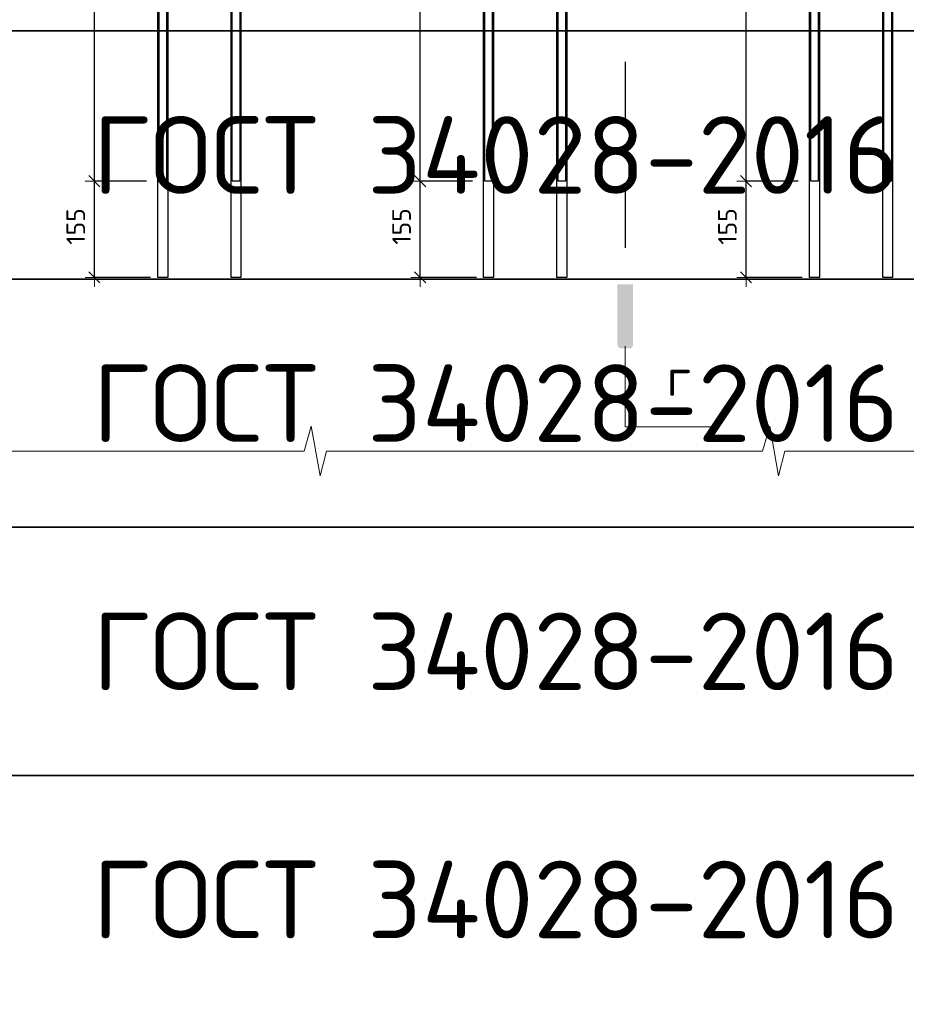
# Model space of a CAD drawing. Header units: metres. Extents: x -38 to 114, y -15 to 21.
# Tile 40 of 244: x 81.82 to 83.24, y -8.06 to -6.47. Entities that reach past the tile are written whole.
import ezdxf

# ---------------------------------------------------------------- set-up
doc = ezdxf.new("R2010")
doc.units = ezdxf.units.M
doc.header["$PDMODE"] = 65
doc.linetypes.add('______2', pattern=[0.0405, 0.03, -0.0105])
for name, color, linetype, lineweight in [('XR$4$Арм.стержн.горизонт. 1', 180, 'Continuous', 35), ('XR$4$Арм.стержн.горизонт. 2', 202, 'Continuous', 35), ('XR$4$ВК__отв в полу 1-2 эт', 220, 'Continuous', 25), ('XR$4$Размерная линия (1)', 7, 'Continuous', 13), ('XR$6$Арм.стержн.горизонт. 1', 180, 'Continuous', 35), ('XR$6$Арм.стержн.горизонт. 2', 202, 'Continuous', 35), ('XR$6$ВК__отв в полу 1-2 эт', 220, 'Continuous', 25), ('XR$6$Размерная линия (1)', 7, 'Continuous', 13)]:
    doc.layers.add(name, color=color, linetype=linetype, lineweight=lineweight)
doc.styles.add('ISOCPEUR', font='txt')
doc.dimstyles.new('DIMSTYLE_24', dxfattribs={"dimtxt": 0.03, "dimasz": 0.03, "dimexe": 0, "dimexo": 0, "dimgap": 0.015, "dimtad": 2, "dimdec": 0, "dimlfac": 1000, "dimrnd": 5, "dimzin": 12, "dimdsep": 46, "dimtxsty": 'ISOCPEUR', "dimblk1": 'ALL_ML_STRICH', "dimblk2": 'ALL_ML_STRICH', "dimsah": 1, "dimcen": 0, "dimclrd": 7, "dimclre": 256, "dimclrt": 7, "dimadec": 0, "dimazin": 0, "dimtfac": 1, "dimtdec": 0, "dimtix": 1, "dimtmove": 2, "dimatfit": 3, "dimfxl": 0, "dimtzin": 0, "dimlwd": 0, "dimlwe": -3, "dimarcsym": 0})

# ---------------------------------------------------------------- blocks, each defined once
blk = doc.blocks.new('ЭЛЕМЕНТ_УЗОРА_19')
at = {"color": 7, "linetype": 'Continuous', "lineweight": 13, "transparency": 33554687}
for points in [[(81.9329, -7.1699), (81.5717, -7.1699), (81.5614, -7.2099), (81.5473, -7.1299), (81.5355, -7.1699), (81.1943, -7.1699)], [(82.6716, -7.1699), (82.3104, -7.1699), (82.3, -7.2099), (82.286, -7.1299), (82.2742, -7.1699), (81.9329, -7.1699)], [(83.4102, -7.1699), (83.049, -7.1699), (83.0387, -7.2099), (83.0246, -7.1299), (83.0128, -7.1699), (82.6716, -7.1699)]]:
    blk.add_lwpolyline(points, dxfattribs=at)
blk = doc.blocks.new('СЛОЖНЫЙ_ОБЪЕКТ_68')
at = {"linetype": 'Continuous', "lineweight": 25, "true_color": 0x000000, "transparency": 33554687}
blk.add_hatch(color=18, dxfattribs=at).paths.add_polyline_path([(82.8043, -6.9992), (82.8044, -6.9985), (82.8044, -6.901), (82.7793, -6.901), (82.7793, -6.9985), (82.7793, -6.9992), (82.7795, -7), (82.7797, -7.0007), (82.7801, -7.0014), (82.7805, -7.002), (82.781, -7.0026), (82.7816, -7.0031), (82.7822, -7.0035), (82.7829, -7.0039), (82.7836, -7.0041), (82.7844, -7.0043), (82.7852, -7.0043), (82.7985, -7.0043), (82.7993, -7.0043), (82.8, -7.0041), (82.8007, -7.0039), (82.8014, -7.0035), (82.8021, -7.0031), (82.8027, -7.0026), (82.8032, -7.002), (82.8036, -7.0014), (82.8039, -7.0007), (82.8042, -7)])
at = {"color": 7, "linetype": '______2', "lineweight": 25, "transparency": 33554687}
blk.add_line((82.7918, -4.5424), (82.7918, -6.901), dxfattribs=at)
at = {"layer": 'XR$4$ВК__отв в полу 1-2 эт', "color": 7, "linetype": 'Continuous', "lineweight": 13, "transparency": 33554687}
for p, q in [((82.7918, -7.001), (82.7918, -7.131)), ((82.7918, -7.131), (82.9318, -7.131))]:
    blk.add_line(p, q, dxfattribs=at)
at = {"color": 7, "linetype": 'Continuous', "lineweight": 13, "transparency": 33554687, "insert": (82.878, -7.0509), "char_height": 0.06, "width": 0.065333, "attachment_point": 5, "style": 'ISOCPEUR'}
blk.add_mtext('\\A1;{\\fISOCPEUR|i0|b0;\\H0.060000;\\W1.000000;\\C7;г}\\P', dxfattribs=at)
blk = doc.blocks.new('ALL_ML_STRICH')
at = {"color": 0, "linetype": 'ByBlock', "lineweight": -2}
for p, q in [((-1, 0), (0.5, 0)), ((-0.3, -0.3), (0.3, 0.3)), ((0, -0.5), (0, 0.5))]:
    blk.add_line(p, q, dxfattribs=at)
blk = doc.blocks.new('*D442')
at = {"layer": 'DEFPOINTS', "color": 7, "linetype": 'Continuous', "lineweight": 13, "transparency": 33554687}
for p in [(83.0906, -6.7349), (82.9864, -6.8899), (83.0971, -6.8899)]:
    blk.add_point(p, dxfattribs=at)
at = {"layer": 'XR$4$Размерная линия (1)', "color": 9, "linetype": 'Continuous', "lineweight": -2, "true_color": 0xc7c7c7, "transparency": 33554687}
for p, q in [((83.0706, -6.7349), (82.9864, -6.7349)), ((83.0771, -6.8899), (82.9864, -6.8899))]:
    blk.add_line(p, q, dxfattribs=at)
at = {"layer": 'XR$4$Размерная линия (1)', "color": 7, "linetype": 'Continuous', "lineweight": -2, "transparency": 33554687}
blk.add_line((82.9864, -6.8899), (82.9864, -6.7349), dxfattribs=at)
at = {"layer": 'XR$4$Размерная линия (1)', "color": 7, "linetype": 'Continuous', "lineweight": 13, "transparency": 33554687, "xscale": 0.03, "yscale": 0.03, "zscale": 0.03}
for p, rotation in [((82.9864, -6.7349), 90), ((82.9864, -6.8899), 270)]:
    blk.add_blockref('ALL_ML_STRICH', p, dxfattribs=dict(at, rotation=rotation))
at = {"layer": 'XR$4$Размерная линия (1)', "color": 7, "linetype": 'Continuous', "lineweight": 13, "transparency": 33554687, "insert": (82.9564, -6.8079), "char_height": 0.03, "width": 0.09, "attachment_point": 5, "rotation": 90, "style": 'ISOCPEUR'}
blk.add_mtext('\\A1;{155}', dxfattribs=at)
blk = doc.blocks.new('*D443')
at = {"layer": 'DEFPOINTS', "color": 7, "linetype": 'Continuous', "lineweight": 13, "transparency": 33554687}
for p in [(82.8944, -5.8499), (82.9864, -6.7349), (83.0906, -6.7349)]:
    blk.add_point(p, dxfattribs=at)
at = {"layer": 'XR$4$Размерная линия (1)', "color": 9, "linetype": 'Continuous', "lineweight": -2, "true_color": 0xc7c7c7, "transparency": 33554687}
for p, q in [((82.9144, -5.8499), (82.9864, -5.8499)), ((83.0706, -6.7349), (82.9864, -6.7349))]:
    blk.add_line(p, q, dxfattribs=at)
at = {"layer": 'XR$4$Размерная линия (1)', "color": 7, "linetype": 'Continuous', "lineweight": -2, "transparency": 33554687}
blk.add_line((82.9864, -6.7349), (82.9864, -5.8499), dxfattribs=at)
at = {"layer": 'XR$4$Размерная линия (1)', "color": 7, "linetype": 'Continuous', "lineweight": 13, "transparency": 33554687, "xscale": 0.03, "yscale": 0.03, "zscale": 0.03}
for p, rotation in [((82.9864, -5.8499), 90), ((82.9864, -6.7349), 270)]:
    blk.add_blockref('ALL_ML_STRICH', p, dxfattribs=dict(at, rotation=rotation))
at = {"layer": 'XR$4$Размерная линия (1)', "color": 7, "linetype": 'Continuous', "lineweight": 13, "transparency": 33554687, "insert": (82.9564, -6.2909), "char_height": 0.03, "width": 0.09, "attachment_point": 5, "rotation": 90, "style": 'ISOCPEUR'}
blk.add_mtext('\\A1;{885}', dxfattribs=at)
blk = doc.blocks.new('*D447')
at = {"layer": 'DEFPOINTS', "color": 7, "linetype": 'Continuous', "lineweight": 13, "transparency": 33554687}
for p in [(82.5656, -6.7349), (82.4614, -6.8899), (82.5721, -6.8899)]:
    blk.add_point(p, dxfattribs=at)
at = {"layer": 'XR$4$Размерная линия (1)', "color": 9, "linetype": 'Continuous', "lineweight": -2, "true_color": 0xc7c7c7, "transparency": 33554687}
for p, q in [((82.5456, -6.7349), (82.4614, -6.7349)), ((82.5521, -6.8899), (82.4614, -6.8899))]:
    blk.add_line(p, q, dxfattribs=at)
at = {"layer": 'XR$4$Размерная линия (1)', "color": 7, "linetype": 'Continuous', "lineweight": -2, "transparency": 33554687}
blk.add_line((82.4614, -6.8899), (82.4614, -6.7349), dxfattribs=at)
at = {"layer": 'XR$4$Размерная линия (1)', "color": 7, "linetype": 'Continuous', "lineweight": 13, "transparency": 33554687, "xscale": 0.03, "yscale": 0.03, "zscale": 0.03}
for p, rotation in [((82.4614, -6.7349), 90), ((82.4614, -6.8899), 270)]:
    blk.add_blockref('ALL_ML_STRICH', p, dxfattribs=dict(at, rotation=rotation))
at = {"layer": 'XR$4$Размерная линия (1)', "color": 7, "linetype": 'Continuous', "lineweight": 13, "transparency": 33554687, "insert": (82.4314, -6.8079), "char_height": 0.03, "width": 0.09, "attachment_point": 5, "rotation": 90, "style": 'ISOCPEUR'}
blk.add_mtext('\\A1;{155}', dxfattribs=at)
blk = doc.blocks.new('*D448')
at = {"layer": 'DEFPOINTS', "color": 7, "linetype": 'Continuous', "lineweight": 13, "transparency": 33554687}
for p in [(82.3694, -5.8499), (82.4614, -6.7349), (82.5656, -6.7349)]:
    blk.add_point(p, dxfattribs=at)
at = {"layer": 'XR$4$Размерная линия (1)', "color": 9, "linetype": 'Continuous', "lineweight": -2, "true_color": 0xc7c7c7, "transparency": 33554687}
for p, q in [((82.3894, -5.8499), (82.4614, -5.8499)), ((82.5456, -6.7349), (82.4614, -6.7349))]:
    blk.add_line(p, q, dxfattribs=at)
at = {"layer": 'XR$4$Размерная линия (1)', "color": 7, "linetype": 'Continuous', "lineweight": -2, "transparency": 33554687}
blk.add_line((82.4614, -6.7349), (82.4614, -5.8499), dxfattribs=at)
at = {"layer": 'XR$4$Размерная линия (1)', "color": 7, "linetype": 'Continuous', "lineweight": 13, "transparency": 33554687, "xscale": 0.03, "yscale": 0.03, "zscale": 0.03}
for p, rotation in [((82.4614, -5.8499), 90), ((82.4614, -6.7349), 270)]:
    blk.add_blockref('ALL_ML_STRICH', p, dxfattribs=dict(at, rotation=rotation))
at = {"layer": 'XR$4$Размерная линия (1)', "color": 7, "linetype": 'Continuous', "lineweight": 13, "transparency": 33554687, "insert": (82.4314, -6.2909), "char_height": 0.03, "width": 0.09, "attachment_point": 5, "rotation": 90, "style": 'ISOCPEUR'}
blk.add_mtext('\\A1;{885}', dxfattribs=at)
blk = doc.blocks.new('*D452')
at = {"layer": 'DEFPOINTS', "color": 7, "linetype": 'Continuous', "lineweight": 13, "transparency": 33554687}
for p in [(82.0406, -6.7349), (81.9364, -6.8899), (82.0471, -6.8899)]:
    blk.add_point(p, dxfattribs=at)
at = {"layer": 'XR$4$Размерная линия (1)', "color": 9, "linetype": 'Continuous', "lineweight": -2, "true_color": 0xc7c7c7, "transparency": 33554687}
for p, q in [((82.0206, -6.7349), (81.9364, -6.7349)), ((82.0271, -6.8899), (81.9364, -6.8899))]:
    blk.add_line(p, q, dxfattribs=at)
at = {"layer": 'XR$4$Размерная линия (1)', "color": 7, "linetype": 'Continuous', "lineweight": -2, "transparency": 33554687}
blk.add_line((81.9364, -6.8899), (81.9364, -6.7349), dxfattribs=at)
at = {"layer": 'XR$4$Размерная линия (1)', "color": 7, "linetype": 'Continuous', "lineweight": 13, "transparency": 33554687, "xscale": 0.03, "yscale": 0.03, "zscale": 0.03}
for p, rotation in [((81.9364, -6.7349), 90), ((81.9364, -6.8899), 270)]:
    blk.add_blockref('ALL_ML_STRICH', p, dxfattribs=dict(at, rotation=rotation))
at = {"layer": 'XR$4$Размерная линия (1)', "color": 7, "linetype": 'Continuous', "lineweight": 13, "transparency": 33554687, "insert": (81.9064, -6.8079), "char_height": 0.03, "width": 0.09, "attachment_point": 5, "rotation": 90, "style": 'ISOCPEUR'}
blk.add_mtext('\\A1;{155}', dxfattribs=at)
blk = doc.blocks.new('*D453')
at = {"layer": 'DEFPOINTS', "color": 7, "linetype": 'Continuous', "lineweight": 13, "transparency": 33554687}
for p in [(81.8444, -5.8499), (81.9364, -6.7349), (82.0406, -6.7349)]:
    blk.add_point(p, dxfattribs=at)
at = {"layer": 'XR$4$Размерная линия (1)', "color": 9, "linetype": 'Continuous', "lineweight": -2, "true_color": 0xc7c7c7, "transparency": 33554687}
for p, q in [((81.8644, -5.8499), (81.9364, -5.8499)), ((82.0206, -6.7349), (81.9364, -6.7349))]:
    blk.add_line(p, q, dxfattribs=at)
at = {"layer": 'XR$4$Размерная линия (1)', "color": 7, "linetype": 'Continuous', "lineweight": -2, "transparency": 33554687}
blk.add_line((81.9364, -6.7349), (81.9364, -5.8499), dxfattribs=at)
at = {"layer": 'XR$4$Размерная линия (1)', "color": 7, "linetype": 'Continuous', "lineweight": 13, "transparency": 33554687, "xscale": 0.03, "yscale": 0.03, "zscale": 0.03}
for p, rotation in [((81.9364, -5.8499), 90), ((81.9364, -6.7349), 270)]:
    blk.add_blockref('ALL_ML_STRICH', p, dxfattribs=dict(at, rotation=rotation))
at = {"layer": 'XR$4$Размерная линия (1)', "color": 7, "linetype": 'Continuous', "lineweight": 13, "transparency": 33554687, "insert": (81.9064, -6.2909), "char_height": 0.03, "width": 0.09, "attachment_point": 5, "rotation": 90, "style": 'ISOCPEUR'}
blk.add_mtext('\\A1;{885}', dxfattribs=at)
blk = doc.blocks.new('ЭЛЕМЕНТ_УЗОРА_33')
at = {"color": 7, "linetype": 'Continuous', "lineweight": 13, "transparency": 33554687}
for points in [[(81.9329, -7.1699), (81.5717, -7.1699), (81.5614, -7.2099), (81.5473, -7.1299), (81.5355, -7.1699), (81.1943, -7.1699)], [(82.6716, -7.1699), (82.3104, -7.1699), (82.3, -7.2099), (82.286, -7.1299), (82.2742, -7.1699), (81.9329, -7.1699)], [(83.4102, -7.1699), (83.049, -7.1699), (83.0387, -7.2099), (83.0246, -7.1299), (83.0128, -7.1699), (82.6716, -7.1699)]]:
    blk.add_lwpolyline(points, dxfattribs=at)
blk = doc.blocks.new('СЛОЖНЫЙ_ОБЪЕКТ_82')
at = {"linetype": 'Continuous', "lineweight": 25, "true_color": 0x000000, "transparency": 33554687}
blk.add_hatch(color=18, dxfattribs=at).paths.add_polyline_path([(82.8043, -6.9992), (82.8044, -6.9985), (82.8044, -6.901), (82.7793, -6.901), (82.7793, -6.9985), (82.7793, -6.9992), (82.7795, -7), (82.7797, -7.0007), (82.7801, -7.0014), (82.7805, -7.002), (82.781, -7.0026), (82.7816, -7.0031), (82.7822, -7.0035), (82.7829, -7.0039), (82.7836, -7.0041), (82.7844, -7.0043), (82.7852, -7.0043), (82.7985, -7.0043), (82.7993, -7.0043), (82.8, -7.0041), (82.8007, -7.0039), (82.8014, -7.0035), (82.8021, -7.0031), (82.8027, -7.0026), (82.8032, -7.002), (82.8036, -7.0014), (82.8039, -7.0007), (82.8042, -7)])
at = {"color": 7, "linetype": '______2', "lineweight": 25, "transparency": 33554687}
blk.add_line((82.7918, -4.5424), (82.7918, -6.901), dxfattribs=at)
at = {"layer": 'XR$6$ВК__отв в полу 1-2 эт', "color": 7, "linetype": 'Continuous', "lineweight": 13, "transparency": 33554687}
for p, q in [((82.7918, -7.001), (82.7918, -7.131)), ((82.7918, -7.131), (82.9318, -7.131))]:
    blk.add_line(p, q, dxfattribs=at)
at = {"color": 7, "linetype": 'Continuous', "lineweight": 13, "transparency": 33554687, "insert": (82.878, -7.0509), "char_height": 0.06, "width": 0.065333, "attachment_point": 5, "style": 'ISOCPEUR'}
blk.add_mtext('\\A1;{\\fISOCPEUR|i0|b0;\\H0.060000;\\W1.000000;\\C7;г}\\P', dxfattribs=at)
blk = doc.blocks.new('*D754')
at = {"layer": 'DEFPOINTS', "color": 7, "linetype": 'Continuous', "lineweight": 13, "transparency": 33554687}
for p in [(83.0906, -6.7349), (82.9864, -6.8899), (83.0971, -6.8899)]:
    blk.add_point(p, dxfattribs=at)
at = {"layer": 'XR$6$Размерная линия (1)', "color": 9, "linetype": 'Continuous', "lineweight": -2, "true_color": 0xc7c7c7, "transparency": 33554687}
for p, q in [((83.0706, -6.7349), (82.9864, -6.7349)), ((83.0771, -6.8899), (82.9864, -6.8899))]:
    blk.add_line(p, q, dxfattribs=at)
at = {"layer": 'XR$6$Размерная линия (1)', "color": 7, "linetype": 'Continuous', "lineweight": -2, "transparency": 33554687}
blk.add_line((82.9864, -6.8899), (82.9864, -6.7349), dxfattribs=at)
at = {"layer": 'XR$6$Размерная линия (1)', "color": 7, "linetype": 'Continuous', "lineweight": 13, "transparency": 33554687, "xscale": 0.03, "yscale": 0.03, "zscale": 0.03}
for p, rotation in [((82.9864, -6.7349), 90), ((82.9864, -6.8899), 270)]:
    blk.add_blockref('ALL_ML_STRICH', p, dxfattribs=dict(at, rotation=rotation))
at = {"layer": 'XR$6$Размерная линия (1)', "color": 7, "linetype": 'Continuous', "lineweight": 13, "transparency": 33554687, "insert": (82.9564, -6.8079), "char_height": 0.03, "width": 0.09, "attachment_point": 5, "rotation": 90, "style": 'ISOCPEUR'}
blk.add_mtext('\\A1;{155}', dxfattribs=at)
blk = doc.blocks.new('*D755')
at = {"layer": 'DEFPOINTS', "color": 7, "linetype": 'Continuous', "lineweight": 13, "transparency": 33554687}
for p in [(82.8944, -5.8499), (82.9864, -6.7349), (83.0906, -6.7349)]:
    blk.add_point(p, dxfattribs=at)
at = {"layer": 'XR$6$Размерная линия (1)', "color": 9, "linetype": 'Continuous', "lineweight": -2, "true_color": 0xc7c7c7, "transparency": 33554687}
for p, q in [((82.9144, -5.8499), (82.9864, -5.8499)), ((83.0706, -6.7349), (82.9864, -6.7349))]:
    blk.add_line(p, q, dxfattribs=at)
at = {"layer": 'XR$6$Размерная линия (1)', "color": 7, "linetype": 'Continuous', "lineweight": -2, "transparency": 33554687}
blk.add_line((82.9864, -6.7349), (82.9864, -5.8499), dxfattribs=at)
at = {"layer": 'XR$6$Размерная линия (1)', "color": 7, "linetype": 'Continuous', "lineweight": 13, "transparency": 33554687, "xscale": 0.03, "yscale": 0.03, "zscale": 0.03}
for p, rotation in [((82.9864, -5.8499), 90), ((82.9864, -6.7349), 270)]:
    blk.add_blockref('ALL_ML_STRICH', p, dxfattribs=dict(at, rotation=rotation))
at = {"layer": 'XR$6$Размерная линия (1)', "color": 7, "linetype": 'Continuous', "lineweight": 13, "transparency": 33554687, "insert": (82.9564, -6.2909), "char_height": 0.03, "width": 0.09, "attachment_point": 5, "rotation": 90, "style": 'ISOCPEUR'}
blk.add_mtext('\\A1;{885}', dxfattribs=at)
blk = doc.blocks.new('*D759')
at = {"layer": 'DEFPOINTS', "color": 7, "linetype": 'Continuous', "lineweight": 13, "transparency": 33554687}
for p in [(82.5656, -6.7349), (82.4614, -6.8899), (82.5721, -6.8899)]:
    blk.add_point(p, dxfattribs=at)
at = {"layer": 'XR$6$Размерная линия (1)', "color": 9, "linetype": 'Continuous', "lineweight": -2, "true_color": 0xc7c7c7, "transparency": 33554687}
for p, q in [((82.5456, -6.7349), (82.4614, -6.7349)), ((82.5521, -6.8899), (82.4614, -6.8899))]:
    blk.add_line(p, q, dxfattribs=at)
at = {"layer": 'XR$6$Размерная линия (1)', "color": 7, "linetype": 'Continuous', "lineweight": -2, "transparency": 33554687}
blk.add_line((82.4614, -6.8899), (82.4614, -6.7349), dxfattribs=at)
at = {"layer": 'XR$6$Размерная линия (1)', "color": 7, "linetype": 'Continuous', "lineweight": 13, "transparency": 33554687, "xscale": 0.03, "yscale": 0.03, "zscale": 0.03}
for p, rotation in [((82.4614, -6.7349), 90), ((82.4614, -6.8899), 270)]:
    blk.add_blockref('ALL_ML_STRICH', p, dxfattribs=dict(at, rotation=rotation))
at = {"layer": 'XR$6$Размерная линия (1)', "color": 7, "linetype": 'Continuous', "lineweight": 13, "transparency": 33554687, "insert": (82.4314, -6.8079), "char_height": 0.03, "width": 0.09, "attachment_point": 5, "rotation": 90, "style": 'ISOCPEUR'}
blk.add_mtext('\\A1;{155}', dxfattribs=at)
blk = doc.blocks.new('*D760')
at = {"layer": 'DEFPOINTS', "color": 7, "linetype": 'Continuous', "lineweight": 13, "transparency": 33554687}
for p in [(82.3694, -5.8499), (82.4614, -6.7349), (82.5656, -6.7349)]:
    blk.add_point(p, dxfattribs=at)
at = {"layer": 'XR$6$Размерная линия (1)', "color": 9, "linetype": 'Continuous', "lineweight": -2, "true_color": 0xc7c7c7, "transparency": 33554687}
for p, q in [((82.3894, -5.8499), (82.4614, -5.8499)), ((82.5456, -6.7349), (82.4614, -6.7349))]:
    blk.add_line(p, q, dxfattribs=at)
at = {"layer": 'XR$6$Размерная линия (1)', "color": 7, "linetype": 'Continuous', "lineweight": -2, "transparency": 33554687}
blk.add_line((82.4614, -6.7349), (82.4614, -5.8499), dxfattribs=at)
at = {"layer": 'XR$6$Размерная линия (1)', "color": 7, "linetype": 'Continuous', "lineweight": 13, "transparency": 33554687, "xscale": 0.03, "yscale": 0.03, "zscale": 0.03}
for p, rotation in [((82.4614, -5.8499), 90), ((82.4614, -6.7349), 270)]:
    blk.add_blockref('ALL_ML_STRICH', p, dxfattribs=dict(at, rotation=rotation))
at = {"layer": 'XR$6$Размерная линия (1)', "color": 7, "linetype": 'Continuous', "lineweight": 13, "transparency": 33554687, "insert": (82.4314, -6.2909), "char_height": 0.03, "width": 0.09, "attachment_point": 5, "rotation": 90, "style": 'ISOCPEUR'}
blk.add_mtext('\\A1;{885}', dxfattribs=at)
blk = doc.blocks.new('*D764')
at = {"layer": 'DEFPOINTS', "color": 7, "linetype": 'Continuous', "lineweight": 13, "transparency": 33554687}
for p in [(82.0406, -6.7349), (81.9364, -6.8899), (82.0471, -6.8899)]:
    blk.add_point(p, dxfattribs=at)
at = {"layer": 'XR$6$Размерная линия (1)', "color": 9, "linetype": 'Continuous', "lineweight": -2, "true_color": 0xc7c7c7, "transparency": 33554687}
for p, q in [((82.0206, -6.7349), (81.9364, -6.7349)), ((82.0271, -6.8899), (81.9364, -6.8899))]:
    blk.add_line(p, q, dxfattribs=at)
at = {"layer": 'XR$6$Размерная линия (1)', "color": 7, "linetype": 'Continuous', "lineweight": -2, "transparency": 33554687}
blk.add_line((81.9364, -6.8899), (81.9364, -6.7349), dxfattribs=at)
at = {"layer": 'XR$6$Размерная линия (1)', "color": 7, "linetype": 'Continuous', "lineweight": 13, "transparency": 33554687, "xscale": 0.03, "yscale": 0.03, "zscale": 0.03}
for p, rotation in [((81.9364, -6.7349), 90), ((81.9364, -6.8899), 270)]:
    blk.add_blockref('ALL_ML_STRICH', p, dxfattribs=dict(at, rotation=rotation))
at = {"layer": 'XR$6$Размерная линия (1)', "color": 7, "linetype": 'Continuous', "lineweight": 13, "transparency": 33554687, "insert": (81.9064, -6.8079), "char_height": 0.03, "width": 0.09, "attachment_point": 5, "rotation": 90, "style": 'ISOCPEUR'}
blk.add_mtext('\\A1;{155}', dxfattribs=at)
blk = doc.blocks.new('*D765')
at = {"layer": 'DEFPOINTS', "color": 7, "linetype": 'Continuous', "lineweight": 13, "transparency": 33554687}
for p in [(81.8444, -5.8499), (81.9364, -6.7349), (82.0406, -6.7349)]:
    blk.add_point(p, dxfattribs=at)
at = {"layer": 'XR$6$Размерная линия (1)', "color": 9, "linetype": 'Continuous', "lineweight": -2, "true_color": 0xc7c7c7, "transparency": 33554687}
for p, q in [((81.8644, -5.8499), (81.9364, -5.8499)), ((82.0206, -6.7349), (81.9364, -6.7349))]:
    blk.add_line(p, q, dxfattribs=at)
at = {"layer": 'XR$6$Размерная линия (1)', "color": 7, "linetype": 'Continuous', "lineweight": -2, "transparency": 33554687}
blk.add_line((81.9364, -6.7349), (81.9364, -5.8499), dxfattribs=at)
at = {"layer": 'XR$6$Размерная линия (1)', "color": 7, "linetype": 'Continuous', "lineweight": 13, "transparency": 33554687, "xscale": 0.03, "yscale": 0.03, "zscale": 0.03}
for p, rotation in [((81.9364, -5.8499), 90), ((81.9364, -6.7349), 270)]:
    blk.add_blockref('ALL_ML_STRICH', p, dxfattribs=dict(at, rotation=rotation))
at = {"layer": 'XR$6$Размерная линия (1)', "color": 7, "linetype": 'Continuous', "lineweight": 13, "transparency": 33554687, "insert": (81.9064, -6.2909), "char_height": 0.03, "width": 0.09, "attachment_point": 5, "rotation": 90, "style": 'ISOCPEUR'}
blk.add_mtext('\\A1;{885}', dxfattribs=at)

msp = doc.modelspace()

# ---------------------------------------------------------------- linework, layer by layer
at = {"color": 7, "linetype": 'Continuous', "lineweight": 13, "transparency": 33554687}
for p, q in [((89.9614, -6.4927), (80.7114, -6.4927)), ((89.9614, -6.8927), (80.7114, -6.8927)), ((89.9614, -7.2927), (80.7114, -7.2927)), ((89.9614, -7.6927), (80.7114, -7.6927))]:
    msp.add_line(p, q, dxfattribs=at)
at = {"color": 7, "linetype": 'Continuous', "lineweight": 35, "transparency": 33554687}
for p, q in [((80.7114, -6.4927), (89.9614, -6.4927)), ((89.9614, -6.4927), (80.7114, -6.4927)), ((80.7114, -6.8927), (89.9614, -6.8927)), ((89.9614, -6.8927), (80.7114, -6.8927)), ((80.7114, -7.2927), (89.9614, -7.2927)), ((89.9614, -7.2927), (80.7114, -7.2927)), ((80.7114, -7.6927), (89.9614, -7.6927)), ((89.9614, -7.6927), (80.7114, -7.6927))]:
    msp.add_line(p, q, dxfattribs=at)
at = {"layer": 'XR$4$Арм.стержн.горизонт. 1', "color": 7, "linetype": 'Continuous', "lineweight": 25, "transparency": 33554687}
for points in [[(82.0386, -6.8899), (82.0386, -4.5499), (82.0546, -4.5499), (82.0546, -6.8899), (82.0386, -6.8899)], [(82.1566, -6.8899), (82.1566, -4.5499), (82.1726, -4.5499), (82.1726, -6.8899), (82.1566, -6.8899)], [(82.5636, -6.8899), (82.5636, -4.5499), (82.5796, -4.5499), (82.5796, -6.8899), (82.5636, -6.8899)], [(82.6816, -6.8899), (82.6816, -4.5499), (82.6976, -4.5499), (82.6976, -6.8899), (82.6816, -6.8899)], [(83.0886, -6.8899), (83.0886, -4.5499), (83.1046, -4.5499), (83.1046, -6.8899), (83.0886, -6.8899)], [(83.2066, -6.8899), (83.2066, -4.5499), (83.2226, -4.5499), (83.2226, -6.8899), (83.2066, -6.8899)]]:
    msp.add_lwpolyline(points, dxfattribs=at)
at = {"layer": 'XR$4$Арм.стержн.горизонт. 2', "color": 34, "linetype": 'Continuous', "lineweight": 25, "transparency": 33554687}
for points in [[(82.0526, -4.7849), (82.0526, -6.7349), (82.0406, -6.7349), (82.0406, -4.7849), (82.0526, -4.7849)], [(82.1706, -4.7849), (82.1706, -6.7349), (82.1586, -6.7349), (82.1586, -4.7849), (82.1706, -4.7849)], [(82.5776, -4.7849), (82.5776, -6.7349), (82.5656, -6.7349), (82.5656, -4.7849), (82.5776, -4.7849)], [(82.6956, -4.7849), (82.6956, -6.7349), (82.6836, -6.7349), (82.6836, -4.7849), (82.6956, -4.7849)], [(83.1026, -4.7849), (83.1026, -6.7349), (83.0906, -6.7349), (83.0906, -4.7849), (83.1026, -4.7849)], [(83.2206, -4.7849), (83.2206, -6.7349), (83.2086, -6.7349), (83.2086, -4.7849), (83.2206, -4.7849)]]:
    msp.add_lwpolyline(points, dxfattribs=at)
at = {"layer": 'XR$6$Арм.стержн.горизонт. 1', "color": 7, "linetype": 'Continuous', "lineweight": 25, "transparency": 33554687}
for points in [[(82.0386, -6.8899), (82.0386, -4.5499), (82.0546, -4.5499), (82.0546, -6.8899), (82.0386, -6.8899)], [(82.1566, -6.8899), (82.1566, -4.5499), (82.1726, -4.5499), (82.1726, -6.8899), (82.1566, -6.8899)], [(82.5636, -6.8899), (82.5636, -4.5499), (82.5796, -4.5499), (82.5796, -6.8899), (82.5636, -6.8899)], [(82.6816, -6.8899), (82.6816, -4.5499), (82.6976, -4.5499), (82.6976, -6.8899), (82.6816, -6.8899)], [(83.0886, -6.8899), (83.0886, -4.5499), (83.1046, -4.5499), (83.1046, -6.8899), (83.0886, -6.8899)], [(83.2066, -6.8899), (83.2066, -4.5499), (83.2226, -4.5499), (83.2226, -6.8899), (83.2066, -6.8899)]]:
    msp.add_lwpolyline(points, dxfattribs=at)
at = {"layer": 'XR$6$Арм.стержн.горизонт. 2', "color": 34, "linetype": 'Continuous', "lineweight": 25, "transparency": 33554687}
for points in [[(82.0526, -4.7849), (82.0526, -6.7349), (82.0406, -6.7349), (82.0406, -4.7849), (82.0526, -4.7849)], [(82.1706, -4.7849), (82.1706, -6.7349), (82.1586, -6.7349), (82.1586, -4.7849), (82.1706, -4.7849)], [(82.5776, -4.7849), (82.5776, -6.7349), (82.5656, -6.7349), (82.5656, -4.7849), (82.5776, -4.7849)], [(82.6956, -4.7849), (82.6956, -6.7349), (82.6836, -6.7349), (82.6836, -4.7849), (82.6956, -4.7849)], [(83.1026, -4.7849), (83.1026, -6.7349), (83.0906, -6.7349), (83.0906, -4.7849), (83.1026, -4.7849)], [(83.2206, -4.7849), (83.2206, -6.7349), (83.2086, -6.7349), (83.2086, -4.7849), (83.2206, -4.7849)]]:
    msp.add_lwpolyline(points, dxfattribs=at)

# ---------------------------------------------------------------- block references
at = {"color": 7, "linetype": 'Continuous', "lineweight": 13, "transparency": 33554687}
for name in ['СЛОЖНЫЙ_ОБЪЕКТ_68', 'СЛОЖНЫЙ_ОБЪЕКТ_82', 'ЭЛЕМЕНТ_УЗОРА_19', 'ЭЛЕМЕНТ_УЗОРА_33']:
    msp.add_blockref(name, (0, 0), dxfattribs=at)

# ---------------------------------------------------------------- texts
at = {"color": 7, "linetype": 'Continuous', "lineweight": 35, "transparency": 33554687, "char_height": 0.0625, "width": 1.372706, "attachment_point": 5, "style": 'ISOCPEUR'}
for insert in [(82.5831, -6.6927), (82.5831, -7.0927), (82.5831, -7.4927), (82.5831, -7.8927)]:
    msp.add_mtext('\\A1;{\\fISOCPEUR|i0|b0;\\H0.125000;\\W1.000000;\\C7;ГОСТ 34028-2016}\\P', dxfattribs=dict(at, insert=insert))

# ---------------------------------------------------------------- dimensions: what is measured, and where the dimension line sits
at = {"layer": 'XR$4$Размерная линия (1)', "color": 7, "linetype": 'Continuous', "lineweight": 13, "transparency": 33554687}
for base, p1, p2, picture, middle in [((81.9364, -5.8499), (82.0206, -6.7349), (81.8644, -5.8499), '*D453', (81.9064, -6.2909)), ((82.4614, -5.8499), (82.5456, -6.7349), (82.3894, -5.8499), '*D448', (82.4314, -6.2909)), ((82.9864, -5.8499), (83.0706, -6.7349), (82.9144, -5.8499), '*D443', (82.9564, -6.2909)), ((81.9364, -6.7349), (82.0271, -6.8899), (82.0206, -6.7349), '*D452', (81.9064, -6.8079)), ((82.4614, -6.7349), (82.5521, -6.8899), (82.5456, -6.7349), '*D447', (82.4314, -6.8079)), ((82.9864, -6.7349), (83.0771, -6.8899), (83.0706, -6.7349), '*D442', (82.9564, -6.8079))]:
    dim = msp.add_linear_dim(base=base, p1=p1, p2=p2, angle=90, dimstyle='DIMSTYLE_24', override={"dimpost": '<>', "dimclrd": 7, "dimclre": 9, "dimclrt": 7, "dimlwd": 0, "dimlwe": 65533}, dxfattribs=at)
    dim.commit()
    dim.dimension.update_dxf_attribs({"geometry": picture, "text_midpoint": middle, "dimtype": 160})
at = {"layer": 'XR$6$Размерная линия (1)', "color": 7, "linetype": 'Continuous', "lineweight": 13, "transparency": 33554687}
for base, p1, p2, picture, middle in [((81.9364, -5.8499), (82.0206, -6.7349), (81.8644, -5.8499), '*D765', (81.9064, -6.2909)), ((82.4614, -5.8499), (82.5456, -6.7349), (82.3894, -5.8499), '*D760', (82.4314, -6.2909)), ((82.9864, -5.8499), (83.0706, -6.7349), (82.9144, -5.8499), '*D755', (82.9564, -6.2909)), ((81.9364, -6.7349), (82.0271, -6.8899), (82.0206, -6.7349), '*D764', (81.9064, -6.8079)), ((82.4614, -6.7349), (82.5521, -6.8899), (82.5456, -6.7349), '*D759', (82.4314, -6.8079)), ((82.9864, -6.7349), (83.0771, -6.8899), (83.0706, -6.7349), '*D754', (82.9564, -6.8079))]:
    dim = msp.add_linear_dim(base=base, p1=p1, p2=p2, angle=90, dimstyle='DIMSTYLE_24', override={"dimpost": '<>', "dimclrd": 7, "dimclre": 9, "dimclrt": 7, "dimlwd": 0, "dimlwe": 65533}, dxfattribs=at)
    dim.commit()
    dim.dimension.update_dxf_attribs({"geometry": picture, "text_midpoint": middle, "dimtype": 160})

doc.saveas('drawing.dxf')
